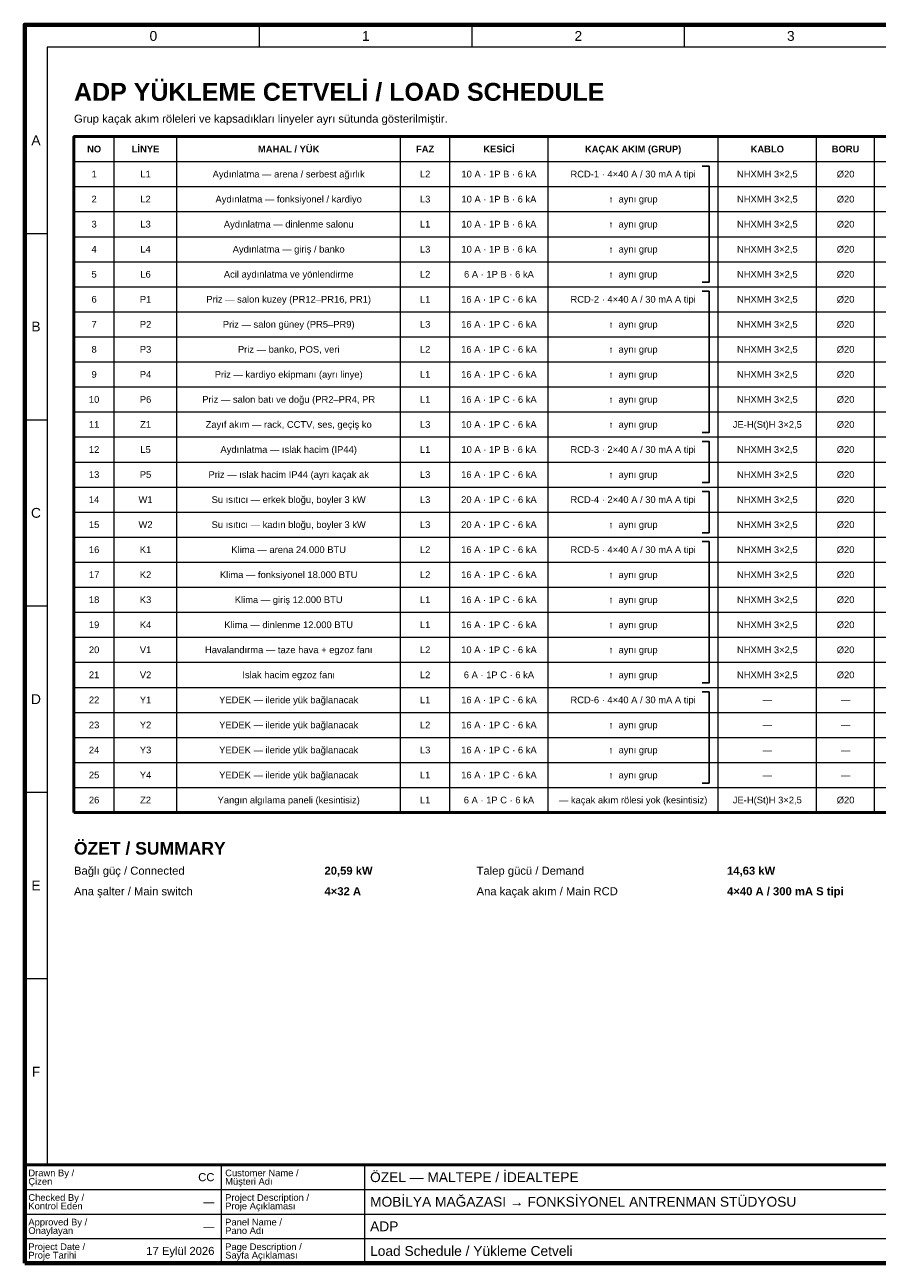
# Paper-space layout '11 Load Schedule - Yükleme Cetveli' of a CAD drawing. Header units: millimetres. Extents: x 20 to 410, y 10 to 287.
# Tile 1 of 2: x 20 to 211, y 10 to 287. Entities that reach past the tile are written whole.
import ezdxf
from ezdxf.enums import TextEntityAlignment as Align

# ---------------------------------------------------------------- set-up
doc = ezdxf.new("R2010")
doc.units = ezdxf.units.MM
for name, color, linetype, lineweight in [('E-SEMA-ANTET', 7, 'Continuous', 50), ('E-SEMA-YAZI', 7, 'Continuous', 18), ('E-SEMA-ZON', 8, 'Continuous', 18)]:
    doc.layers.add(name, color=color, linetype=linetype, lineweight=lineweight)
doc.styles.add('GYM', font='arial.ttf')
doc.styles.add('GYM-B', font='arialbd.ttf')

psp = doc.layouts.new('11 Load Schedule - Yükleme Cetveli')

# ---------------------------------------------------------------- linework, layer by layer
at = {"layer": 'E-SEMA-ANTET', "lineweight": 13}
for p, q in [((40, 110.8), (40, 262)), ((54, 110.8), (54, 262)), ((104, 110.8), (104, 262)), ((115, 110.8), (115, 262)), ((137, 110.8), (137, 262)), ((175, 110.8), (175, 262)), ((197, 110.8), (197, 262)), ((210, 110.8), (210, 262)), ((31, 256.4), (295, 256.4)), ((31, 250.8), (295, 250.8)), ((31, 245.2), (295, 245.2)), ((31, 239.6), (295, 239.6)), ((31, 234), (295, 234)), ((31, 228.4), (295, 228.4)), ((31, 222.8), (295, 222.8)), ((31, 217.2), (295, 217.2)), ((31, 211.6), (295, 211.6)), ((31, 206), (295, 206)), ((31, 200.4), (295, 200.4)), ((31, 194.8), (295, 194.8)), ((31, 189.2), (295, 189.2)), ((31, 183.6), (295, 183.6)), ((31, 178), (295, 178)), ((31, 172.4), (295, 172.4)), ((31, 166.8), (295, 166.8)), ((31, 161.2), (295, 161.2)), ((31, 155.6), (295, 155.6)), ((31, 150), (295, 150)), ((31, 144.4), (295, 144.4)), ((31, 138.8), (295, 138.8)), ((31, 133.2), (295, 133.2)), ((31, 127.6), (295, 127.6)), ((31, 122), (295, 122)), ((31, 116.4), (295, 116.4))]:
    psp.add_line(p, q, dxfattribs=at)
at = {"layer": 'E-SEMA-ANTET', "lineweight": 18}
for p, q in [((64, 10), (64, 32)), ((96, 10), (96, 32)), ((20, 26.5), (410, 26.5)), ((20, 21), (410, 21)), ((20, 15.5), (410, 15.5))]:
    psp.add_line(p, q, dxfattribs=at)
at = {"layer": 'E-SEMA-ANTET', "lineweight": 70}
psp.add_lwpolyline([(20, 10), (410, 10), (410, 287), (20, 287)], close=True, dxfattribs=at)
at = {"layer": 'E-SEMA-ANTET', "lineweight": 50}
for points in [[(31, 110.8), (295, 110.8), (295, 262), (31, 262)], [(20, 10), (410, 10), (410, 32), (20, 32)]]:
    psp.add_lwpolyline(points, close=True, dxfattribs=at)
at = {"layer": 'E-SEMA-ANTET', "lineweight": 25}
for points in [[(171.4, 255.4), (173, 255.4), (173, 229.4), (171.4, 229.4)], [(171.4, 227.4), (173, 227.4), (173, 195.8), (171.4, 195.8)], [(171.4, 193.8), (173, 193.8), (173, 184.6), (171.4, 184.6)], [(171.4, 182.6), (173, 182.6), (173, 173.4), (171.4, 173.4)], [(171.4, 171.4), (173, 171.4), (173, 139.8), (171.4, 139.8)], [(171.4, 137.8), (173, 137.8), (173, 117.4), (171.4, 117.4)]]:
    psp.add_lwpolyline(points, dxfattribs=at)
at = {"layer": 'E-SEMA-ZON', "lineweight": 18}
for p, q in [((72.5, 282), (72.5, 287)), ((120, 282), (120, 287)), ((167.5, 282), (167.5, 287)), ((20, 240.33), (25, 240.33)), ((20, 198.67), (25, 198.67)), ((20, 157), (25, 157)), ((20, 115.33), (25, 115.33)), ((20, 73.67), (25, 73.67)), ((72.5, 32), (72.5, 32)), ((120, 32), (120, 32)), ((167.5, 32), (167.5, 32))]:
    psp.add_line(p, q, dxfattribs=at)
psp.add_lwpolyline([(25, 32), (405, 32), (405, 282), (25, 282)], close=True, dxfattribs=at)

# ---------------------------------------------------------------- texts
at = {"layer": 'E-SEMA-ANTET', "style": 'GYM-B'}
for s, p in [('NO', (35.5, 259.2)), ('LİNYE', (47, 259.2)), ('MAHAL / YÜK', (79, 259.2)), ('FAZ', (109.5, 259.2)), ('KESİCİ', (126, 259.2)), ('KAÇAK AKIM (GRUP)', (156, 259.2)), ('KABLO', (186, 259.2)), ('BORU', (203.5, 259.2))]:
    psp.add_text(s, height=1.5, dxfattribs=at).set_placement(p, align=Align.MIDDLE_CENTER)
at = {"layer": 'E-SEMA-ANTET', "style": 'GYM'}
for s, height, p in [('Drawn By /', 1.5, (20.8, 30.2)), ('Customer Name /', 1.5, (64.8, 30.2)), ('ÖZEL — MALTEPE / İDEALTEPE', 2.2, (97.2, 29.25)), ('Çizen', 1.5, (20.8, 28.3)), ('Müşteri Adı', 1.5, (64.8, 28.3)), ('Checked By /', 1.5, (20.8, 24.7)), ('Project Description /', 1.5, (64.8, 24.7)), ('MOBİLYA MAĞAZASI → FONKSİYONEL ANTRENMAN STÜDYOSU', 2.2, (97.2, 23.75)), ('Kontrol Eden', 1.5, (20.8, 22.8)), ('Proje Açıklaması', 1.5, (64.8, 22.8)), ('Approved By /', 1.5, (20.8, 19.2)), ('Panel Name /', 1.5, (64.8, 19.2)), ('Onaylayan', 1.5, (20.8, 17.3)), ('Pano Adı', 1.5, (64.8, 17.3)), ('ADP', 2.2, (97.2, 18.25)), ('Project Date /', 1.5, (20.8, 13.7)), ('Page Description /', 1.5, (64.8, 13.7)), ('Load Schedule / Yükleme Cetveli', 2.2, (97.2, 12.75)), ('Proje Tarihi', 1.5, (20.8, 11.8)), ('Sayfa Açıklaması', 1.5, (64.8, 11.8))]:
    psp.add_text(s, height=height, dxfattribs=at).set_placement(p, align=Align.MIDDLE_LEFT)
for s, p in [('CC', (62.4, 29.25)), ('—', (62.4, 23.75)), ('—', (62.4, 18.25)), ('17 Eylül 2026', (62.4, 12.75))]:
    psp.add_text(s, height=1.8, dxfattribs=at).set_placement(p, align=Align.MIDDLE_RIGHT)
at = {"layer": 'E-SEMA-YAZI'}
for s, height, style, p in [('ADP YÜKLEME CETVELİ / LOAD SCHEDULE', 4, 'GYM-B', (31, 272)), ('Grup kaçak akım röleleri ve kapsadıkları linyeler ayrı sütunda gösterilmiştir.', 1.8, 'GYM', (31, 266)), ('ÖZET / SUMMARY', 2.8, 'GYM-B', (31, 102.8)), ('Bağlı güç / Connected', 1.8, 'GYM', (31, 97.8)), ('20,59 kW', 1.8, 'GYM-B', (87, 97.8)), ('Talep gücü / Demand', 1.8, 'GYM', (121, 97.8)), ('14,63 kW', 1.8, 'GYM-B', (177, 97.8)), ('Ana şalter / Main switch', 1.8, 'GYM', (31, 93.2)), ('Ana kaçak akım / Main RCD', 1.8, 'GYM', (121, 93.2)), ('4×40 A / 300 mA S tipi', 1.8, 'GYM-B', (177, 93.2)), ('4×32 A', 1.8, 'GYM-B', (87, 93.2))]:
    psp.add_text(s, height=height, dxfattribs=dict(at, style=style)).set_placement(p, align=Align.MIDDLE_LEFT)
at = {"layer": 'E-SEMA-YAZI', "style": 'GYM'}
for s, p in [('1', (35.5, 253.6)), ('L1', (47, 253.6)), ('Aydınlatma — arena / serbest ağırlık', (79, 253.6)), ('L2', (109.5, 253.6)), ('10 A · 1P B · 6 kA', (126, 253.6)), ('RCD-1 · 4×40 A / 30 mA A tipi', (156, 253.6)), ('NHXMH 3×2,5', (186, 253.6)), ('Ø20', (203.5, 253.6)), ('2', (35.5, 248)), ('L2', (47, 248)), ('Aydınlatma — fonksiyonel / kardiyo', (79, 248)), ('L3', (109.5, 248)), ('10 A · 1P B · 6 kA', (126, 248)), ('↑  aynı grup', (156, 248)), ('NHXMH 3×2,5', (186, 248)), ('Ø20', (203.5, 248)), ('3', (35.5, 242.4)), ('L3', (47, 242.4)), ('Aydınlatma — dinlenme salonu', (79, 242.4)), ('L1', (109.5, 242.4)), ('10 A · 1P B · 6 kA', (126, 242.4)), ('↑  aynı grup', (156, 242.4)), ('NHXMH 3×2,5', (186, 242.4)), ('Ø20', (203.5, 242.4)), ('4', (35.5, 236.8)), ('L4', (47, 236.8)), ('Aydınlatma — giriş / banko', (79, 236.8)), ('L3', (109.5, 236.8)), ('10 A · 1P B · 6 kA', (126, 236.8)), ('↑  aynı grup', (156, 236.8)), ('NHXMH 3×2,5', (186, 236.8)), ('Ø20', (203.5, 236.8)), ('5', (35.5, 231.2)), ('L6', (47, 231.2)), ('Acil aydınlatma ve yönlendirme', (79, 231.2)), ('L2', (109.5, 231.2)), ('6 A · 1P B · 6 kA', (126, 231.2)), ('↑  aynı grup', (156, 231.2)), ('NHXMH 3×2,5', (186, 231.2)), ('Ø20', (203.5, 231.2)), ('6', (35.5, 225.6)), ('P1', (47, 225.6)), ('Priz — salon kuzey (PR12–PR16, PR1)', (79, 225.6)), ('L1', (109.5, 225.6)), ('16 A · 1P C · 6 kA', (126, 225.6)), ('RCD-2 · 4×40 A / 30 mA A tipi', (156, 225.6)), ('NHXMH 3×2,5', (186, 225.6)), ('Ø20', (203.5, 225.6)), ('7', (35.5, 220)), ('P2', (47, 220)), ('Priz — salon güney (PR5–PR9)', (79, 220)), ('L3', (109.5, 220)), ('16 A · 1P C · 6 kA', (126, 220)), ('↑  aynı grup', (156, 220)), ('NHXMH 3×2,5', (186, 220)), ('Ø20', (203.5, 220)), ('8', (35.5, 214.4)), ('P3', (47, 214.4)), ('Priz — banko, POS, veri', (79, 214.4)), ('L2', (109.5, 214.4)), ('16 A · 1P C · 6 kA', (126, 214.4)), ('↑  aynı grup', (156, 214.4)), ('NHXMH 3×2,5', (186, 214.4)), ('Ø20', (203.5, 214.4)), ('9', (35.5, 208.8)), ('P4', (47, 208.8)), ('Priz — kardiyo ekipmanı (ayrı linye)', (79, 208.8)), ('L1', (109.5, 208.8)), ('16 A · 1P C · 6 kA', (126, 208.8)), ('↑  aynı grup', (156, 208.8)), ('NHXMH 3×2,5', (186, 208.8)), ('Ø20', (203.5, 208.8)), ('10', (35.5, 203.2)), ('P6', (47, 203.2)), ('Priz — salon batı ve doğu (PR2–PR4, PR', (79, 203.2)), ('L1', (109.5, 203.2)), ('16 A · 1P C · 6 kA', (126, 203.2)), ('↑  aynı grup', (156, 203.2)), ('NHXMH 3×2,5', (186, 203.2)), ('Ø20', (203.5, 203.2)), ('11', (35.5, 197.6)), ('Z1', (47, 197.6)), ('Zayıf akım — rack, CCTV, ses, geçiş ko', (79, 197.6)), ('L3', (109.5, 197.6)), ('10 A · 1P C · 6 kA', (126, 197.6)), ('↑  aynı grup', (156, 197.6)), ('JE-H(St)H 3×2,5', (186, 197.6)), ('Ø20', (203.5, 197.6)), ('12', (35.5, 192)), ('L5', (47, 192)), ('Aydınlatma — ıslak hacim (IP44)', (79, 192)), ('L1', (109.5, 192)), ('10 A · 1P B · 6 kA', (126, 192)), ('RCD-3 · 2×40 A / 30 mA A tipi', (156, 192)), ('NHXMH 3×2,5', (186, 192)), ('Ø20', (203.5, 192)), ('13', (35.5, 186.4)), ('P5', (47, 186.4)), ('Priz — ıslak hacim IP44 (ayrı kaçak ak', (79, 186.4)), ('L3', (109.5, 186.4)), ('16 A · 1P C · 6 kA', (126, 186.4)), ('↑  aynı grup', (156, 186.4)), ('NHXMH 3×2,5', (186, 186.4)), ('Ø20', (203.5, 186.4)), ('14', (35.5, 180.8)), ('W1', (47, 180.8)), ('Su ısıtıcı — erkek bloğu, boyler 3 kW', (79, 180.8)), ('L3', (109.5, 180.8)), ('20 A · 1P C · 6 kA', (126, 180.8)), ('RCD-4 · 2×40 A / 30 mA A tipi', (156, 180.8)), ('NHXMH 3×2,5', (186, 180.8)), ('Ø20', (203.5, 180.8)), ('15', (35.5, 175.2)), ('W2', (47, 175.2)), ('Su ısıtıcı — kadın bloğu, boyler 3 kW', (79, 175.2)), ('L3', (109.5, 175.2)), ('20 A · 1P C · 6 kA', (126, 175.2)), ('↑  aynı grup', (156, 175.2)), ('NHXMH 3×2,5', (186, 175.2)), ('Ø20', (203.5, 175.2)), ('16', (35.5, 169.6)), ('K1', (47, 169.6)), ('Klima — arena 24.000 BTU', (79, 169.6)), ('L2', (109.5, 169.6)), ('16 A · 1P C · 6 kA', (126, 169.6)), ('RCD-5 · 4×40 A / 30 mA A tipi', (156, 169.6)), ('NHXMH 3×2,5', (186, 169.6)), ('Ø20', (203.5, 169.6)), ('17', (35.5, 164)), ('K2', (47, 164)), ('Klima — fonksiyonel 18.000 BTU', (79, 164)), ('L2', (109.5, 164)), ('16 A · 1P C · 6 kA', (126, 164)), ('↑  aynı grup', (156, 164)), ('NHXMH 3×2,5', (186, 164)), ('Ø20', (203.5, 164)), ('18', (35.5, 158.4)), ('K3', (47, 158.4)), ('Klima — giriş 12.000 BTU', (79, 158.4)), ('L1', (109.5, 158.4)), ('16 A · 1P C · 6 kA', (126, 158.4)), ('↑  aynı grup', (156, 158.4)), ('NHXMH 3×2,5', (186, 158.4)), ('Ø20', (203.5, 158.4)), ('19', (35.5, 152.8)), ('K4', (47, 152.8)), ('Klima — dinlenme 12.000 BTU', (79, 152.8)), ('L1', (109.5, 152.8)), ('16 A · 1P C · 6 kA', (126, 152.8)), ('↑  aynı grup', (156, 152.8)), ('NHXMH 3×2,5', (186, 152.8)), ('Ø20', (203.5, 152.8)), ('20', (35.5, 147.2)), ('V1', (47, 147.2)), ('Havalandırma — taze hava + egzoz fanı', (79, 147.2)), ('L2', (109.5, 147.2)), ('10 A · 1P C · 6 kA', (126, 147.2)), ('↑  aynı grup', (156, 147.2)), ('NHXMH 3×2,5', (186, 147.2)), ('Ø20', (203.5, 147.2)), ('21', (35.5, 141.6)), ('V2', (47, 141.6)), ('Islak hacim egzoz fanı', (79, 141.6)), ('L2', (109.5, 141.6)), ('6 A · 1P C · 6 kA', (126, 141.6)), ('↑  aynı grup', (156, 141.6)), ('NHXMH 3×2,5', (186, 141.6)), ('Ø20', (203.5, 141.6)), ('22', (35.5, 136)), ('Y1', (47, 136)), ('YEDEK — ileride yük bağlanacak', (79, 136)), ('L1', (109.5, 136)), ('16 A · 1P C · 6 kA', (126, 136)), ('RCD-6 · 4×40 A / 30 mA A tipi', (156, 136)), ('—', (186, 136)), ('—', (203.5, 136)), ('23', (35.5, 130.4)), ('Y2', (47, 130.4)), ('YEDEK — ileride yük bağlanacak', (79, 130.4)), ('L2', (109.5, 130.4)), ('16 A · 1P C · 6 kA', (126, 130.4)), ('↑  aynı grup', (156, 130.4)), ('—', (186, 130.4)), ('—', (203.5, 130.4)), ('24', (35.5, 124.8)), ('Y3', (47, 124.8)), ('YEDEK — ileride yük bağlanacak', (79, 124.8)), ('L3', (109.5, 124.8)), ('16 A · 1P C · 6 kA', (126, 124.8)), ('↑  aynı grup', (156, 124.8)), ('—', (186, 124.8)), ('—', (203.5, 124.8)), ('25', (35.5, 119.2)), ('Y4', (47, 119.2)), ('YEDEK — ileride yük bağlanacak', (79, 119.2)), ('L1', (109.5, 119.2)), ('16 A · 1P C · 6 kA', (126, 119.2)), ('↑  aynı grup', (156, 119.2)), ('—', (186, 119.2)), ('—', (203.5, 119.2)), ('26', (35.5, 113.6)), ('Z2', (47, 113.6)), ('Yangın algılama paneli (kesintisiz)', (79, 113.6)), ('L1', (109.5, 113.6)), ('6 A · 1P C · 6 kA', (126, 113.6)), ('— kaçak akım rölesi yok (kesintisiz)', (156, 113.6)), ('JE-H(St)H 3×2,5', (186, 113.6)), ('Ø20', (203.5, 113.6))]:
    psp.add_text(s, height=1.5, dxfattribs=at).set_placement(p, align=Align.MIDDLE_CENTER)
at = {"layer": 'E-SEMA-ZON', "style": 'GYM'}
for s, p in [('0', (48.75, 284.5)), ('1', (96.25, 284.5)), ('2', (143.75, 284.5)), ('3', (191.25, 284.5)), ('A', (22.5, 261.17)), ('B', (22.5, 219.5)), ('C', (22.5, 177.83)), ('D', (22.5, 136.17)), ('E', (22.5, 94.5)), ('F', (22.5, 52.83))]:
    psp.add_text(s, height=2.2, dxfattribs=at).set_placement(p, align=Align.MIDDLE_CENTER)

doc.saveas('drawing.dxf')
